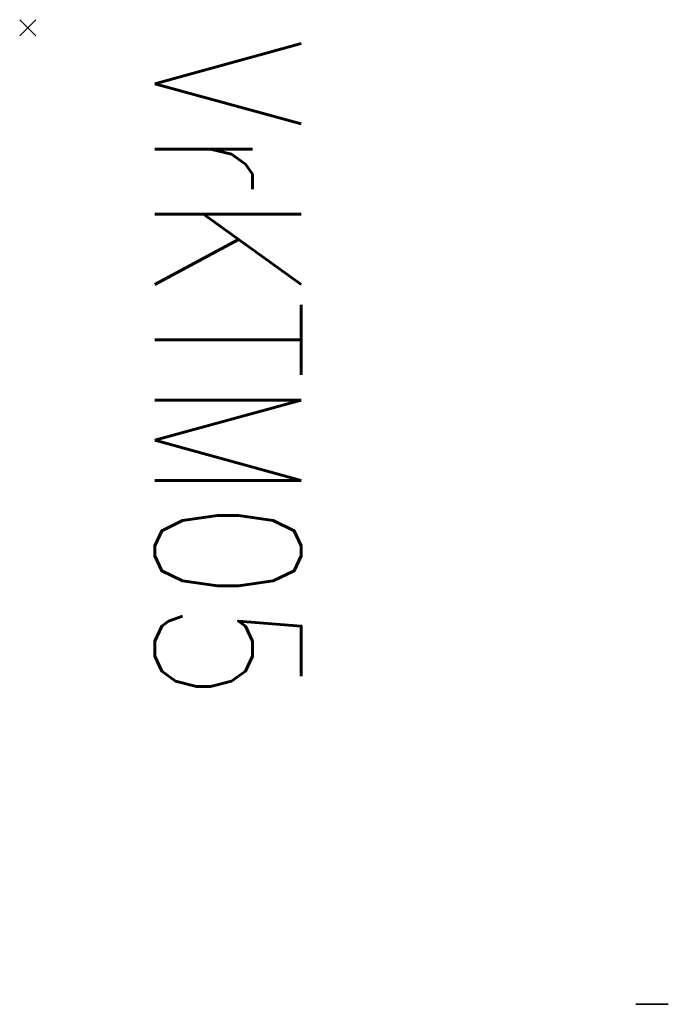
# Model space of a CAD drawing. Header units: millimetres. Extents: x -219 to 179, y -40 to 565.
import ezdxf

# ---------------------------------------------------------------- set-up
doc = ezdxf.new("R2010")
doc.units = ezdxf.units.MM
doc.header["$LTSCALE"] = 0.5
doc.header["$MEASUREMENT"] = 0
doc.header["$PDMODE"] = 3
doc.header["$PDSIZE"] = 5
doc.layers.add('1-PROFIL', color=1, linetype='Continuous')
doc.styles.add('ROMANS', font='romans.shx', dxfattribs={"width": 0.8, "height": 2.5})

# ---------------------------------------------------------------- blocks, each defined once
blk = doc.blocks.new('VrKTM05')
at = {"extrusion": (0, -1, 0)}
blk.add_circle((383.49, 533, 600), 10, dxfattribs=at)

msp = doc.modelspace()

# ---------------------------------------------------------------- linework, layer by layer
msp.add_point((-214, 560.26, -50.8))

# ---------------------------------------------------------------- block references
msp.add_blockref('VrKTM05', (-214, 560.26, -50.8))

# ---------------------------------------------------------------- texts
at = {"layer": '1-PROFIL', "style": 'ROMANS', "width": 0.8}
msp.add_text('VrKTM05', height=90, rotation=270, dxfattribs=at).set_placement((-136.06, 553.69, 523.7))

doc.saveas('drawing.dxf')
